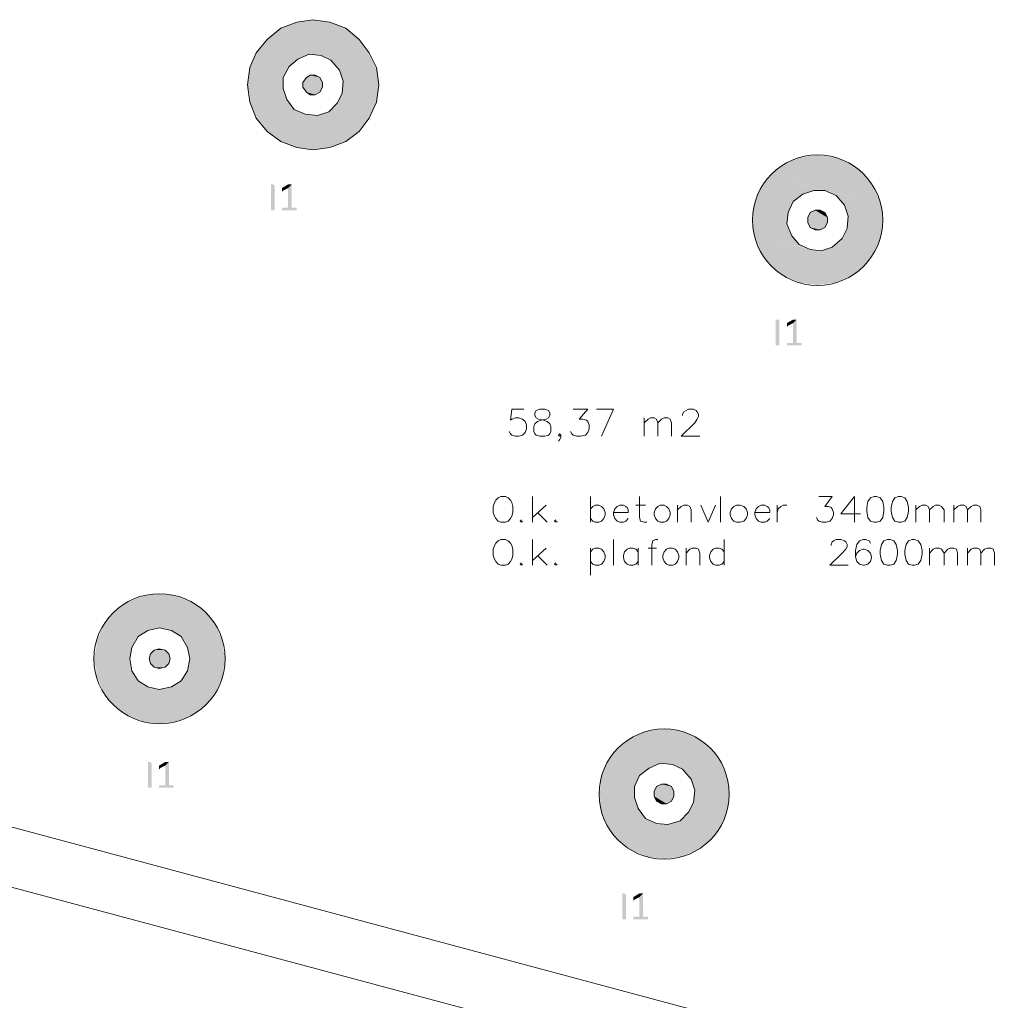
# Model space of a CAD drawing. Header units: millimetres. Extents: x -197899 to 120983, y -4228 to 45370.
# Tile 26 of 200: x -179075 to -175682, y 13287 to 16665. Entities that reach past the tile are written whole.
import ezdxf

# ---------------------------------------------------------------- set-up
doc = ezdxf.new("R2010")
doc.units = ezdxf.units.MM
for name, color, linetype in [('AL63----', 7, 'Continuous'), ('PDF_Geometry', 8, 'Continuous'), ('PDF_Solid Fills', 8, 'Continuous')]:
    doc.layers.add(name, color=color, linetype=linetype)

# ---------------------------------------------------------------- blocks, each defined once
blk = doc.blocks.new('A$C01523A58')
at = {"layer": 'PDF_Solid Fills'}
for color, points in [(1, [(-16001.9, -12517.9), (-16048.3, -12556.1), (-15671.6, -12653.4)]), (1, [(-15946.8, -12496.8), (-16001.9, -12517.9), (-15697.4, -12602.6)]), (1, [(-16001.9, -12517.9), (-15697.4, -12602.6), (-15671.6, -12653.4)]), (1, [(-15891.8, -12488.4), (-15946.8, -12496.8), (-15731.3, -12556.1)]), (1, [(-15946.8, -12496.8), (-15731.3, -12556.1), (-15697.4, -12602.6)]), (1, [(-15832.7, -12496.8), (-15891.8, -12488.4), (-15777.7, -12517.9)]), (1, [(-15891.8, -12488.4), (-15777.7, -12517.9), (-15731.3, -12556.1)]), (1, [(-16074.1, -12585.7), (-16086.7, -12602.6), (-15955.4, -12636.5)]), (1, [(-16061.5, -12568.8), (-16074.1, -12585.7), (-15942.8, -12623.8)]), (1, [(-16074.1, -12585.7), (-15942.8, -12623.8), (-15955.4, -12636.5)]), (1, [(-16052.9, -12560.3), (-16061.5, -12568.8), (-15904.4, -12606.9)]), (1, [(-16061.5, -12568.8), (-15904.4, -12606.9), (-15942.8, -12623.8)]), (1, [(-16048.3, -12556.1), (-16052.9, -12560.3), (-15671.6, -12661.9)]), (1, [(-16052.9, -12560.3), (-15862.5, -12611.1), (-15904.4, -12606.9)]), (1, [(-16048.3, -12556.1), (-15671.6, -12653.4), (-15671.6, -12661.9)]), (1, [(-16090.7, -12615.3), (-16107.9, -12653.4), (-15993.3, -12687.3)]), (1, [(-16086.7, -12602.6), (-16090.7, -12615.3), (-15972.6, -12649.2)]), (1, [(-16090.7, -12615.3), (-15972.6, -12649.2), (-15993.3, -12687.3)]), (1, [(-16086.7, -12602.6), (-15955.4, -12636.5), (-15972.6, -12649.2)]), (1, [(-15862.5, -12611.1), (-15828.7, -12628), (-15671.6, -12670.4)]), (1, [(-15862.5, -12611.1), (-15671.6, -12661.9), (-15671.6, -12670.4)]), (1, [(-16107.9, -12653.4), (-16111.9, -12695.8), (-15993.3, -12725.4)]), (1, [(-16107.9, -12653.4), (-15993.3, -12687.3), (-15993.3, -12725.4)]), (1, [(-15828.7, -12628), (-15798.9, -12661.9), (-15667.6, -12695.8)]), (1, [(-15828.7, -12628), (-15671.6, -12670.4), (-15667.6, -12695.8)]), (51, [(-15913, -12687.3), (-15925.6, -12704.3), (-15858, -12721.2)]), (51, [(-15900.4, -12678.9), (-15913, -12687.3), (-15858, -12704.3)]), (51, [(-15913, -12687.3), (-15858, -12704.3), (-15858, -12721.2)]), (51, [(-15883.2, -12678.9), (-15900.4, -12678.9), (-15866.6, -12687.3)]), (51, [(-15900.4, -12678.9), (-15866.6, -12687.3), (-15858, -12704.3)]), (1, [(-15798.9, -12661.9), (-15794.3, -12678.9), (-15663.6, -12712.7)]), (1, [(-15798.9, -12661.9), (-15667.6, -12695.8), (-15663.6, -12712.7)]), (1, [(-15794.3, -12678.9), (-15786.3, -12700), (-15667.6, -12729.7)]), (1, [(-15794.3, -12678.9), (-15663.6, -12712.7), (-15667.6, -12729.7)]), (1, [(-16111.9, -12695.8), (-16116.5, -12712.7), (-15989.2, -12746.6)]), (1, [(-16116.5, -12712.7), (-16111.9, -12729.7), (-15980.6, -12763.5)]), (1, [(-16116.5, -12712.7), (-15989.2, -12746.6), (-15980.6, -12763.5)]), (1, [(-16111.9, -12695.8), (-15993.3, -12725.4), (-15989.2, -12746.6)]), (51, [(-15925.6, -12704.3), (-15925.6, -12721.2), (-15866.6, -12738.1)]), (51, [(-15925.6, -12704.3), (-15858, -12721.2), (-15866.6, -12738.1)]), (51, [(-15925.6, -12721.2), (-15913, -12738.1), (-15883.2, -12746.6)]), (51, [(-15925.6, -12721.2), (-15866.6, -12738.1), (-15883.2, -12746.6)]), (1, [(-15786.3, -12700), (-15790.3, -12742.3), (-15671.6, -12772)]), (1, [(-15786.3, -12700), (-15667.6, -12729.7), (-15671.6, -12772)]), (1, [(-16111.9, -12729.7), (-16107.9, -12755.1), (-15955.4, -12797.4)]), (1, [(-16111.9, -12729.7), (-15980.6, -12763.5), (-15955.4, -12797.4)]), (1, [(-16107.9, -12755.1), (-16107.9, -12763.5), (-15917.6, -12814.3)]), (1, [(-16107.9, -12755.1), (-15955.4, -12797.4), (-15917.6, -12814.3)]), (51, [(-15913, -12738.1), (-15883.2, -12746.6), (-15900.4, -12746.6)]), (1, [(-15790.3, -12742.3), (-15807.5, -12776.2), (-15688.8, -12810.1)]), (1, [(-15790.3, -12742.3), (-15671.6, -12772), (-15688.8, -12810.1)]), (1, [(-16107.9, -12763.5), (-16107.9, -12772), (-15731.3, -12873.6)]), (1, [(-16107.9, -12763.5), (-15726.7, -12865.1), (-15731.3, -12873.6)]), (1, [(-16107.9, -12772), (-16086.7, -12827), (-15777.7, -12907.4)]), (1, [(-16107.9, -12772), (-15731.3, -12873.6), (-15777.7, -12907.4)]), (1, [(-15807.5, -12776.2), (-15824.1, -12793.1), (-15697.4, -12827)]), (1, [(-15807.5, -12776.2), (-15688.8, -12810.1), (-15697.4, -12827)]), (1, [(-15875.2, -12818.5), (-15917.6, -12814.3), (-15726.7, -12865.1)]), (1, [(-15836.7, -12805.9), (-15875.2, -12818.5), (-15722.7, -12860.9)]), (1, [(-15875.2, -12818.5), (-15722.7, -12860.9), (-15726.7, -12865.1)]), (1, [(-15824.1, -12793.1), (-15836.7, -12805.9), (-15705.5, -12839.7)]), (1, [(-15836.7, -12805.9), (-15705.5, -12839.7), (-15722.7, -12860.9)]), (1, [(-15824.1, -12793.1), (-15697.4, -12827), (-15705.5, -12839.7)]), (1, [(-16086.7, -12827), (-16048.3, -12873.6), (-15832.7, -12928.6)]), (1, [(-16086.7, -12827), (-15777.7, -12907.4), (-15832.7, -12928.6)]), (1, [(-16048.3, -12873.6), (-16001.9, -12907.4), (-15891.8, -12937.1)]), (1, [(-16048.3, -12873.6), (-15832.7, -12928.6), (-15891.8, -12937.1)]), (1, [(-16001.9, -12907.4), (-15891.8, -12937.1), (-15946.8, -12928.6)]), (1, [(-14152, -12954), (-14211.3, -12962.5), (-13991.2, -13021.8)]), (1, [(-14092.8, -12962.5), (-14152, -12954), (-14037.7, -12983.6)]), (1, [(-14152, -12954), (-14037.7, -12983.6), (-13991.2, -13021.8)]), (1, [(-14262.1, -12983.6), (-14312.9, -13021.8), (-13936.1, -13119.1)]), (1, [(-14211.3, -12962.5), (-14262.1, -12983.6), (-13957.3, -13068.3)]), (1, [(-14262.1, -12983.6), (-13957.3, -13068.3), (-13936.1, -13119.1)]), (1, [(-14211.3, -12962.5), (-13991.2, -13021.8), (-13957.3, -13068.3)]), (1, [(-14317.1, -13025.9), (-14321.4, -13034.4), (-14164.7, -13076.8)]), (1, [(-14312.9, -13021.8), (-14317.1, -13025.9), (-13931.9, -13127.6)]), (1, [(-14317.1, -13025.9), (-14126.6, -13076.8), (-14164.7, -13076.8)]), (1, [(-14312.9, -13021.8), (-13936.1, -13119.1), (-13931.9, -13127.6)]), (7, [(-16023.1, -13144.5), (-16035.7, -13144.5), (-16035.7, -13055.6), (-16027.7, -13055.6), (-16023.1, -13059.8)]), (7, [(-15964, -13055.6), (-15976.6, -13068.3), (-15976.6, -13136), (-15997.8, -13136), (-15997.8, -13140.3), (-15997.8, -13144.5), (-15946.8, -13144.5), (-15946.8, -13140.3), (-15946.8, -13136), (-15964, -13136)]), (7, [(-15972.6, -13055.6), (-15976.6, -13055.6), (-15997.8, -13068.3), (-15997.8, -13072.6), (-15997.8, -13076.8), (-15997.8, -13081), (-15993.3, -13076.8), (-15976.6, -13068.3), (-15964, -13055.6), (-15968, -13055.6)]), (1, [(-14334.1, -13051.3), (-14346.7, -13068.3), (-14219.7, -13102.2)]), (1, [(-14321.4, -13034.4), (-14334.1, -13051.3), (-14202.8, -13089.5)]), (1, [(-14334.1, -13051.3), (-14202.8, -13089.5), (-14219.7, -13102.2)]), (1, [(-14321.4, -13034.4), (-14164.7, -13076.8), (-14202.8, -13089.5)]), (1, [(-14355.3, -13085.2), (-14367.9, -13119.1), (-14253.6, -13153)]), (1, [(-14346.7, -13068.3), (-14355.3, -13085.2), (-14236.7, -13114.9)]), (1, [(-14355.3, -13085.2), (-14236.7, -13114.9), (-14253.6, -13153)]), (1, [(-14346.7, -13068.3), (-14219.7, -13102.2), (-14236.7, -13114.9)]), (1, [(-14126.6, -13076.8), (-14088.5, -13093.7), (-13931.9, -13136)]), (1, [(-14126.6, -13076.8), (-13931.9, -13127.6), (-13931.9, -13136)]), (1, [(-14088.5, -13093.7), (-14058.9, -13127.6), (-13927.6, -13161.4)]), (1, [(-14088.5, -13093.7), (-13931.9, -13136), (-13927.6, -13161.4)]), (1, [(-14367.9, -13119.1), (-14376.5, -13161.4), (-14257.9, -13191.1)]), (1, [(-14367.9, -13119.1), (-14253.6, -13153), (-14257.9, -13191.1)]), (1, [(-14058.9, -13127.6), (-14054.7, -13144.5), (-13927.6, -13178.4)]), (1, [(-14058.9, -13127.6), (-13927.6, -13161.4), (-13927.6, -13178.4)]), (1, [(-14376.5, -13161.4), (-14376.5, -13178.4), (-14249.4, -13212.3)]), (1, [(-14376.5, -13161.4), (-14257.9, -13191.1), (-14249.4, -13212.3)]), (51, [(-14177.4, -13153), (-14185.9, -13169.9), (-14118.2, -13186.8)]), (51, [(-14160.5, -13144.5), (-14177.4, -13153), (-14118.2, -13169.9)]), (51, [(-14177.4, -13153), (-14118.2, -13169.9), (-14118.2, -13186.8)]), (51, [(-14143.5, -13144.5), (-14160.5, -13144.5), (-14126.6, -13153)]), (51, [(-14160.5, -13144.5), (-14126.6, -13153), (-14118.2, -13169.9)]), (1, [(-14054.7, -13144.5), (-14046.2, -13165.7), (-13927.6, -13195.3)]), (1, [(-14054.7, -13144.5), (-13927.6, -13178.4), (-13927.6, -13195.3)]), (1, [(-14376.5, -13178.4), (-14376.5, -13195.3), (-14241, -13233.4)]), (1, [(-14376.5, -13178.4), (-14249.4, -13212.3), (-14241, -13233.4)]), (1, [(-14376.5, -13195.3), (-14372, -13220.7), (-14215.5, -13263.1)]), (1, [(-14376.5, -13195.3), (-14241, -13233.4), (-14215.5, -13263.1)]), (51, [(-14185.9, -13169.9), (-14185.9, -13186.8), (-14126.6, -13203.8)]), (51, [(-14185.9, -13169.9), (-14118.2, -13186.8), (-14126.6, -13203.8)]), (51, [(-14185.9, -13186.8), (-14177.4, -13203.8), (-14143.5, -13212.3)]), (51, [(-14185.9, -13186.8), (-14126.6, -13203.8), (-14143.5, -13212.3)]), (1, [(-14046.2, -13165.7), (-14050.4, -13208), (-13936.1, -13237.7)]), (1, [(-14046.2, -13165.7), (-13927.6, -13195.3), (-13936.1, -13237.7)]), (1, [(-14372, -13220.7), (-14372, -13229.2), (-14177.4, -13280)]), (1, [(-14372, -13220.7), (-14215.5, -13263.1), (-14177.4, -13280)]), (1, [(-14372, -13229.2), (-14367.9, -13237.7), (-13991.2, -13339.3)]), (1, [(-14372, -13229.2), (-13986.9, -13330.8), (-13991.2, -13339.3)]), (51, [(-14177.4, -13203.8), (-14143.5, -13212.3), (-14160.5, -13212.3)]), (1, [(-14050.4, -13208), (-14067.4, -13241.9), (-13948.8, -13275.7)]), (1, [(-14050.4, -13208), (-13936.1, -13237.7), (-13948.8, -13275.7)]), (1, [(-14367.9, -13237.7), (-14346.7, -13292.6), (-14037.7, -13373.1)]), (1, [(-14367.9, -13237.7), (-13991.2, -13339.3), (-14037.7, -13373.1)]), (1, [(-14084.3, -13258.8), (-14101.2, -13271.5), (-13965.8, -13305.4)]), (1, [(-14067.4, -13241.9), (-14084.3, -13258.8), (-13957.3, -13292.6)]), (1, [(-14084.3, -13258.8), (-13957.3, -13292.6), (-13965.8, -13305.4)]), (1, [(-14067.4, -13241.9), (-13948.8, -13275.7), (-13957.3, -13292.6)]), (1, [(-14346.7, -13292.6), (-14312.9, -13339.3), (-14092.8, -13394.3)]), (1, [(-14346.7, -13292.6), (-14037.7, -13373.1), (-14092.8, -13394.3)]), (1, [(-14139.4, -13284.2), (-14177.4, -13280), (-13986.9, -13330.8)]), (1, [(-14101.2, -13271.5), (-14139.4, -13284.2), (-13982.7, -13326.5)]), (1, [(-14139.4, -13284.2), (-13982.7, -13326.5), (-13986.9, -13330.8)]), (1, [(-14101.2, -13271.5), (-13965.8, -13305.4), (-13982.7, -13326.5)]), (1, [(-14312.9, -13339.3), (-14262.1, -13373.1), (-14152, -13402.7)]), (1, [(-14312.9, -13339.3), (-14092.8, -13394.3), (-14152, -13402.7)]), (1, [(-14262.1, -13373.1), (-14152, -13402.7), (-14211.3, -13394.3)]), (7, [(-14283.3, -13610.2), (-14296, -13610.2), (-14296, -13521.3), (-14287.5, -13521.3), (-14283.3, -13525.5)]), (7, [(-14224, -13521.3), (-14236.7, -13533.9), (-14236.7, -13601.7), (-14257.9, -13601.7), (-14257.9, -13606), (-14257.9, -13610.2), (-14207.1, -13610.2), (-14207.1, -13606), (-14207.1, -13601.7), (-14224, -13601.7)]), (7, [(-14232.5, -13521.3), (-14236.7, -13521.3), (-14257.9, -13533.9), (-14257.9, -13538.2), (-14257.9, -13542.4), (-14257.9, -13546.7), (-14253.6, -13542.4), (-14236.7, -13533.9), (-14224, -13521.3), (-14228.2, -13521.3)]), (1, [(-16476, -14473.8), (-16531, -14494.9), (-16306.9, -14494.9)]), (1, [(-16420.9, -14465.3), (-16476, -14473.8), (-16361.9, -14473.8)]), (1, [(-16476, -14473.8), (-16361.9, -14473.8), (-16306.9, -14494.9)]), (1, [(-16531, -14494.9), (-16577.5, -14528.8), (-16260.4, -14528.8)]), (1, [(-16531, -14494.9), (-16306.9, -14494.9), (-16260.4, -14528.8)]), (1, [(-16577.5, -14528.8), (-16615.9, -14575.4), (-16226.6, -14575.4)]), (1, [(-16577.5, -14528.8), (-16260.4, -14528.8), (-16226.6, -14575.4)]), (1, [(-16615.9, -14583.8), (-16619.9, -14592.3), (-16459.3, -14592.3)]), (1, [(-16615.9, -14575.4), (-16615.9, -14583.8), (-16222, -14583.8)]), (1, [(-16615.9, -14575.4), (-16226.6, -14575.4), (-16222, -14583.8)]), (1, [(-16615.9, -14583.8), (-16420.9, -14583.8), (-16459.3, -14592.3)]), (1, [(-16420.9, -14583.8), (-16378.5, -14592.3), (-16218, -14592.3)]), (1, [(-16420.9, -14583.8), (-16222, -14583.8), (-16218, -14592.3)]), (1, [(-16628.5, -14613.5), (-16637.1, -14630.4), (-16505.8, -14630.4)]), (1, [(-16619.9, -14592.3), (-16628.5, -14613.5), (-16493.2, -14613.5)]), (1, [(-16628.5, -14613.5), (-16493.2, -14613.5), (-16505.8, -14630.4)]), (1, [(-16619.9, -14592.3), (-16459.3, -14592.3), (-16493.2, -14613.5)]), (1, [(-16378.5, -14592.3), (-16344.7, -14613.5), (-16209.4, -14613.5)]), (1, [(-16378.5, -14592.3), (-16218, -14592.3), (-16209.4, -14613.5)]), (1, [(-16344.7, -14613.5), (-16332.1, -14630.4), (-16200.8, -14630.4)]), (1, [(-16344.7, -14613.5), (-16209.4, -14613.5), (-16200.8, -14630.4)]), (1, [(-16637.1, -14651.6), (-16645.7, -14689.7), (-16522.4, -14689.7)]), (1, [(-16637.1, -14630.4), (-16637.1, -14651.6), (-16514.4, -14651.6)]), (1, [(-16637.1, -14630.4), (-16505.8, -14630.4), (-16514.4, -14651.6)]), (1, [(-16637.1, -14651.6), (-16514.4, -14651.6), (-16522.4, -14689.7)]), (51, [(-16420.9, -14655.8), (-16438.1, -14660), (-16399.7, -14660)]), (1, [(-16332.1, -14630.4), (-16323.5, -14651.6), (-16200.8, -14651.6)]), (1, [(-16332.1, -14630.4), (-16200.8, -14630.4), (-16200.8, -14651.6)]), (1, [(-16323.5, -14651.6), (-16315.5, -14689.7), (-16192.8, -14689.7)]), (1, [(-16323.5, -14651.6), (-16200.8, -14651.6), (-16192.8, -14689.7)]), (1, [(-16645.7, -14689.7), (-16637.1, -14732), (-16514.4, -14732)]), (1, [(-16645.7, -14689.7), (-16522.4, -14689.7), (-16514.4, -14732)]), (51, [(-16450.7, -14672.8), (-16454.8, -14689.7), (-16383.1, -14689.7)]), (51, [(-16454.8, -14689.7), (-16450.7, -14706.6), (-16387.1, -14706.6)]), (51, [(-16454.8, -14689.7), (-16383.1, -14689.7), (-16387.1, -14706.6)]), (51, [(-16438.1, -14660), (-16450.7, -14672.8), (-16387.1, -14672.8)]), (51, [(-16450.7, -14672.8), (-16387.1, -14672.8), (-16383.1, -14689.7)]), (51, [(-16438.1, -14660), (-16399.7, -14660), (-16387.1, -14672.8)]), (1, [(-16315.5, -14689.7), (-16323.5, -14732), (-16200.8, -14732)]), (1, [(-16315.5, -14689.7), (-16192.8, -14689.7), (-16200.8, -14732)]), (51, [(-16450.7, -14706.6), (-16438.1, -14719.3), (-16399.7, -14719.3)]), (51, [(-16450.7, -14706.6), (-16387.1, -14706.6), (-16399.7, -14719.3)]), (51, [(-16438.1, -14719.3), (-16399.7, -14719.3), (-16420.9, -14723.6)]), (1, [(-16637.1, -14732), (-16637.1, -14749), (-16505.8, -14749)]), (1, [(-16637.1, -14732), (-16514.4, -14732), (-16505.8, -14749)]), (1, [(-16637.1, -14749), (-16628.5, -14765.9), (-16493.2, -14765.9)]), (1, [(-16637.1, -14749), (-16505.8, -14749), (-16493.2, -14765.9)]), (1, [(-16332.1, -14749), (-16344.7, -14765.9), (-16209.4, -14765.9)]), (1, [(-16323.5, -14732), (-16332.1, -14749), (-16200.8, -14749)]), (1, [(-16332.1, -14749), (-16200.8, -14749), (-16209.4, -14765.9)]), (1, [(-16323.5, -14732), (-16200.8, -14732), (-16200.8, -14749)]), (1, [(-16628.5, -14765.9), (-16619.9, -14787), (-16459.3, -14787)]), (1, [(-16628.5, -14765.9), (-16493.2, -14765.9), (-16459.3, -14787)]), (1, [(-16619.9, -14787), (-16615.9, -14795.5), (-16420.9, -14795.5)]), (1, [(-16619.9, -14787), (-16459.3, -14787), (-16420.9, -14795.5)]), (1, [(-16378.5, -14787), (-16420.9, -14795.5), (-16222, -14795.5)]), (1, [(-16344.7, -14765.9), (-16378.5, -14787), (-16218, -14787)]), (1, [(-16378.5, -14787), (-16218, -14787), (-16222, -14795.5)]), (1, [(-16344.7, -14765.9), (-16209.4, -14765.9), (-16218, -14787)]), (1, [(-16615.9, -14795.5), (-16615.9, -14804), (-16226.6, -14804)]), (1, [(-16615.9, -14795.5), (-16222, -14795.5), (-16226.6, -14804)]), (1, [(-16615.9, -14804), (-16577.5, -14850.5), (-16260.4, -14850.5)]), (1, [(-16615.9, -14804), (-16226.6, -14804), (-16260.4, -14850.5)]), (1, [(-16577.5, -14850.5), (-16531, -14884.4), (-16306.9, -14884.4)]), (1, [(-16577.5, -14850.5), (-16260.4, -14850.5), (-16306.9, -14884.4)]), (1, [(-16531, -14884.4), (-16476, -14905.6), (-16361.9, -14905.6)]), (1, [(-16531, -14884.4), (-16306.9, -14884.4), (-16361.9, -14905.6)]), (1, [(-16476, -14905.6), (-16361.9, -14905.6), (-16420.9, -14914.1)]), (1, [(-14791, -14960.6), (-14838, -14998.7), (-14465.4, -15096.1)]), (1, [(-14740.6, -14939.5), (-14791, -14960.6), (-14486.6, -15045.3)]), (1, [(-14791, -14960.6), (-14486.6, -15045.3), (-14465.4, -15096.1)]), (1, [(-14681, -14931), (-14740.6, -14939.5), (-14520.4, -14998.7)]), (1, [(-14740.6, -14939.5), (-14520.4, -14998.7), (-14486.6, -15045.3)]), (1, [(-14621.9, -14939.5), (-14681, -14931), (-14566.9, -14960.6)]), (1, [(-14681, -14931), (-14566.9, -14960.6), (-14520.4, -14998.7)]), (1, [(-14863.3, -15028.3), (-14875.9, -15045.3), (-14749.2, -15079.1)]), (1, [(-14850.7, -15011.4), (-14863.3, -15028.3), (-14732, -15066.4)]), (1, [(-14863.3, -15028.3), (-14732, -15066.4), (-14749.2, -15079.1)]), (1, [(-14846.1, -15002.9), (-14850.7, -15011.4), (-14694.2, -15049.5)]), (1, [(-14850.7, -15011.4), (-14694.2, -15049.5), (-14732, -15066.4)]), (1, [(-14838, -14998.7), (-14846.1, -15002.9), (-14460.8, -15104.5)]), (1, [(-14846.1, -15002.9), (-14651.7, -15053.7), (-14694.2, -15049.5)]), (1, [(-14838, -14998.7), (-14465.4, -15096.1), (-14460.8, -15104.5)]), (7, [(-16446.7, -15134.2), (-16459.3, -15134.2), (-16459.3, -15045.3), (-16450.7, -15045.3), (-16446.7, -15049.5)]), (7, [(-16387.1, -15045.3), (-16399.7, -15058), (-16399.7, -15125.7), (-16420.9, -15125.7), (-16420.9, -15130), (-16420.9, -15134.2), (-16370.5, -15134.2), (-16370.5, -15130), (-16370.5, -15125.7), (-16387.1, -15125.7)]), (7, [(-16395.7, -15045.3), (-16399.7, -15045.3), (-16420.9, -15058), (-16420.9, -15062.2), (-16420.9, -15066.4), (-16420.9, -15070.7), (-16416.9, -15066.4), (-16399.7, -15058), (-16387.1, -15045.3), (-16391.7, -15045.3)]), (1, [(-14884.5, -15058), (-14897.1, -15096.1), (-14783, -15130)]), (1, [(-14875.9, -15045.3), (-14884.5, -15058), (-14765.8, -15091.8)]), (1, [(-14884.5, -15058), (-14765.8, -15091.8), (-14783, -15130)]), (1, [(-14875.9, -15045.3), (-14749.2, -15079.1), (-14765.8, -15091.8)]), (1, [(-14651.7, -15053.7), (-14617.9, -15070.7), (-14460.8, -15113)]), (1, [(-14651.7, -15053.7), (-14460.8, -15104.5), (-14460.8, -15113)]), (1, [(-14897.1, -15096.1), (-14901.1, -15138.4), (-14783, -15168)]), (1, [(-14897.1, -15096.1), (-14783, -15130), (-14783, -15168)]), (1, [(-14617.9, -15070.7), (-14588.1, -15104.5), (-14456.8, -15138.4)]), (1, [(-14617.9, -15070.7), (-14460.8, -15113), (-14456.8, -15138.4)]), (51, [(-14706.8, -15130), (-14714.8, -15146.9), (-14647.1, -15163.8)]), (51, [(-14689.6, -15121.5), (-14706.8, -15130), (-14647.1, -15146.9)]), (51, [(-14706.8, -15130), (-14647.1, -15146.9), (-14647.1, -15163.8)]), (51, [(-14672.9, -15121.5), (-14689.6, -15121.5), (-14655.7, -15130)]), (51, [(-14689.6, -15121.5), (-14655.7, -15130), (-14647.1, -15146.9)]), (1, [(-14588.1, -15104.5), (-14584.1, -15121.5), (-14456.8, -15155.4)]), (1, [(-14588.1, -15104.5), (-14456.8, -15138.4), (-14456.8, -15155.4)]), (1, [(-14584.1, -15121.5), (-14575.5, -15142.6), (-14456.8, -15172.3)]), (1, [(-14584.1, -15121.5), (-14456.8, -15155.4), (-14456.8, -15172.3)]), (1, [(-14901.1, -15138.4), (-14905.7, -15155.4), (-14778.4, -15189.2)]), (1, [(-14905.7, -15155.4), (-14901.1, -15172.3), (-14769.8, -15206.2)]), (1, [(-14905.7, -15155.4), (-14778.4, -15189.2), (-14769.8, -15206.2)]), (1, [(-14901.1, -15138.4), (-14783, -15168), (-14778.4, -15189.2)]), (51, [(-14714.8, -15146.9), (-14714.8, -15163.8), (-14655.7, -15180.8)]), (51, [(-14714.8, -15146.9), (-14647.1, -15163.8), (-14655.7, -15180.8)]), (51, [(-14714.8, -15163.8), (-14706.8, -15180.8), (-14672.9, -15189.2)]), (51, [(-14714.8, -15163.8), (-14655.7, -15180.8), (-14672.9, -15189.2)]), (1, [(-14575.5, -15142.6), (-14579.5, -15184.9), (-14465.4, -15214.6)]), (1, [(-14575.5, -15142.6), (-14456.8, -15172.3), (-14465.4, -15214.6)]), (1, [(-14901.1, -15172.3), (-14901.1, -15197.7), (-14744.6, -15240)]), (1, [(-14901.1, -15172.3), (-14769.8, -15206.2), (-14744.6, -15240)]), (1, [(-14901.1, -15197.7), (-14897.1, -15206.2), (-14706.8, -15257)]), (1, [(-14901.1, -15197.7), (-14744.6, -15240), (-14706.8, -15257)]), (51, [(-14706.8, -15180.8), (-14672.9, -15189.2), (-14689.6, -15189.2)]), (1, [(-14579.5, -15184.9), (-14596.7, -15218.8), (-14478, -15252.7)]), (1, [(-14579.5, -15184.9), (-14465.4, -15214.6), (-14478, -15252.7)]), (1, [(-14897.1, -15206.2), (-14897.1, -15214.6), (-14520.4, -15316.2)]), (1, [(-14897.1, -15206.2), (-14515.8, -15307.7), (-14520.4, -15316.2)]), (1, [(-14897.1, -15214.6), (-14875.9, -15269.6), (-14566.9, -15350.1)]), (1, [(-14897.1, -15214.6), (-14520.4, -15316.2), (-14566.9, -15350.1)]), (1, [(-14596.7, -15218.8), (-14613.3, -15235.7), (-14486.6, -15269.6)]), (1, [(-14596.7, -15218.8), (-14478, -15252.7), (-14486.6, -15269.6)]), (1, [(-14668.4, -15261.2), (-14706.8, -15257), (-14515.8, -15307.7)]), (1, [(-14625.9, -15248.5), (-14668.4, -15261.2), (-14511.8, -15303.5)]), (1, [(-14668.4, -15261.2), (-14511.8, -15303.5), (-14515.8, -15307.7)]), (1, [(-14613.3, -15235.7), (-14625.9, -15248.5), (-14495.2, -15282.4)]), (1, [(-14625.9, -15248.5), (-14495.2, -15282.4), (-14511.8, -15303.5)]), (1, [(-14613.3, -15235.7), (-14486.6, -15269.6), (-14495.2, -15282.4)]), (1, [(-14875.9, -15269.6), (-14838, -15316.2), (-14621.9, -15371.3)]), (1, [(-14875.9, -15269.6), (-14566.9, -15350.1), (-14621.9, -15371.3)]), (1, [(-14838, -15316.2), (-14791, -15350.1), (-14681, -15379.7)]), (1, [(-14838, -15316.2), (-14621.9, -15371.3), (-14681, -15379.7)]), (1, [(-14791, -15350.1), (-14681, -15379.7), (-14740.6, -15371.3)]), (7, [(-14812.2, -15587.1), (-14824.9, -15587.1), (-14824.9, -15498.3), (-14816.8, -15498.3), (-14812.2, -15502.5)]), (7, [(-14753.2, -15498.3), (-14765.8, -15510.9), (-14765.8, -15578.7), (-14787, -15578.7), (-14787, -15582.9), (-14787, -15587.1), (-14736, -15587.1), (-14736, -15582.9), (-14736, -15578.7), (-14753.2, -15578.7)]), (7, [(-14761.8, -15498.3), (-14765.8, -15498.3), (-14787, -15510.9), (-14787, -15515.2), (-14787, -15519.4), (-14787, -15523.7), (-14783, -15519.4), (-14765.8, -15510.9), (-14753.2, -15498.3), (-14757.2, -15498.3)])]:
    blk.add_hatch(color=color, dxfattribs=at).paths.add_polyline_path(points)
at = {"layer": 'PDF_Geometry', "color": 1, "lineweight": 18}
for points in [[(-15671.6, -12772), (-15663.6, -12712.7), (-15671.6, -12653.4), (-15697.4, -12602.6), (-15731.3, -12556.1), (-15777.7, -12517.9), (-15832.7, -12496.8), (-15891.8, -12488.4), (-15946.8, -12496.8), (-16001.9, -12517.9), (-16048.3, -12556.1), (-16086.7, -12602.6), (-16107.9, -12653.4), (-16116.5, -12712.7), (-16107.9, -12772), (-16086.7, -12827), (-16048.3, -12873.6), (-16001.9, -12907.4), (-15946.8, -12928.6), (-15891.8, -12937.1), (-15832.7, -12928.6), (-15777.7, -12907.4), (-15731.3, -12873.6), (-15697.4, -12827), (-15671.6, -12772)], [(-15790.3, -12742.3), (-15786.3, -12700), (-15798.9, -12661.9), (-15828.7, -12628), (-15862.5, -12611.1), (-15904.4, -12606.9), (-15942.8, -12623.8), (-15972.6, -12649.2), (-15993.3, -12687.3), (-15993.3, -12725.4), (-15980.6, -12763.5), (-15955.4, -12797.4), (-15917.6, -12814.3), (-15875.2, -12818.5), (-15836.7, -12805.9), (-15807.5, -12776.2), (-15790.3, -12742.3)], [(-14050.4, -13208), (-14046.2, -13165.7), (-14058.9, -13127.6), (-14088.5, -13093.7), (-14126.6, -13076.8), (-14164.7, -13076.8), (-14202.8, -13089.5), (-14236.7, -13114.9), (-14253.6, -13153), (-14257.9, -13191.1), (-14241, -13233.4), (-14215.5, -13263.1), (-14177.4, -13280), (-14139.4, -13284.2), (-14101.2, -13271.5), (-14067.4, -13241.9), (-14050.4, -13208)], [(-16315.5, -14689.7), (-16323.5, -14651.6), (-16344.7, -14613.5), (-16378.5, -14592.3), (-16420.9, -14583.8), (-16459.3, -14592.3), (-16493.2, -14613.5), (-16514.4, -14651.6), (-16522.4, -14689.7), (-16514.4, -14732), (-16493.2, -14765.9), (-16459.3, -14787), (-16420.9, -14795.5), (-16378.5, -14787), (-16344.7, -14765.9), (-16323.5, -14732), (-16315.5, -14689.7)], [(-14579.5, -15184.9), (-14575.5, -15142.6), (-14588.1, -15104.5), (-14617.9, -15070.7), (-14651.7, -15053.7), (-14694.2, -15049.5), (-14732, -15066.4), (-14765.8, -15091.8), (-14783, -15130), (-14783, -15168), (-14769.8, -15206.2), (-14744.6, -15240), (-14706.8, -15257), (-14668.4, -15261.2), (-14625.9, -15248.5), (-14596.7, -15218.8), (-14579.5, -15184.9)]]:
    blk.add_lwpolyline(points, dxfattribs=at)
at = {"layer": 'PDF_Geometry', "color": 51, "lineweight": 18}
for points in [[(-15858, -12721.2), (-15858, -12704.3), (-15866.6, -12687.3), (-15883.2, -12678.9), (-15900.4, -12678.9), (-15913, -12687.3), (-15925.6, -12704.3), (-15925.6, -12721.2), (-15913, -12738.1), (-15900.4, -12746.6), (-15883.2, -12746.6), (-15866.6, -12738.1), (-15858, -12721.2)], [(-14118.2, -13186.8), (-14118.2, -13169.9), (-14126.6, -13153), (-14143.5, -13144.5), (-14160.5, -13144.5), (-14177.4, -13153), (-14185.9, -13169.9), (-14185.9, -13186.8), (-14177.4, -13203.8), (-14160.5, -13212.3), (-14143.5, -13212.3), (-14126.6, -13203.8), (-14118.2, -13186.8)], [(-16383.1, -14689.7), (-16387.1, -14672.8), (-16399.7, -14660), (-16420.9, -14655.8), (-16438.1, -14660), (-16450.7, -14672.8), (-16454.8, -14689.7), (-16450.7, -14706.6), (-16438.1, -14719.3), (-16420.9, -14723.6), (-16399.7, -14719.3), (-16387.1, -14706.6), (-16383.1, -14689.7)], [(-14647.1, -15163.8), (-14647.1, -15146.9), (-14655.7, -15130), (-14672.9, -15121.5), (-14689.6, -15121.5), (-14706.8, -15130), (-14714.8, -15146.9), (-14714.8, -15163.8), (-14706.8, -15180.8), (-14689.6, -15189.2), (-14672.9, -15189.2), (-14655.7, -15180.8), (-14647.1, -15163.8)]]:
    blk.add_lwpolyline(points, dxfattribs=at)
at = {"layer": 'PDF_Geometry', "color": 200, "lineweight": 18}
for points in [[(-7505.7, -18000.2), (-22652.7, -13944.6), (-22597.7, -13749.9)], [(-22597.7, -13749.9), (-7454.9, -17809.6)]]:
    blk.add_lwpolyline(points, dxfattribs=at)
at = {"layer": 'PDF_Geometry', "color": 7, "lineweight": 18, "true_color": 0xeeeeee}
for points in [[(-15163.7, -13830.3), (-15206.1, -13830.3), (-15210.1, -13868.4), (-15206.1, -13864.2), (-15193.5, -13859.9), (-15180.9, -13859.9), (-15168.3, -13864.2), (-15159.7, -13872.7), (-15155.1, -13885.3), (-15155.1, -13898.1), (-15159.7, -13910.7), (-15168.3, -13919.2), (-15180.9, -13923.5), (-15193.5, -13923.5), (-15206.1, -13919.2), (-15210.1, -13915), (-15214.7, -13906.5)], [(-15108.6, -13830.3), (-15121.3, -13834.5), (-15125.8, -13843), (-15125.8, -13851.5), (-15121.3, -13859.9), (-15113.2, -13864.2), (-15096, -13868.4), (-15083.4, -13872.7), (-15074.8, -13881.1), (-15070.8, -13889.6), (-15070.8, -13906.5), (-15074.8, -13915), (-15079.4, -13919.2), (-15092, -13923.5), (-15108.6, -13923.5), (-15121.3, -13919.2), (-15125.8, -13915), (-15129.9, -13906.5), (-15129.9, -13889.6), (-15125.8, -13881.1), (-15117.2, -13872.7), (-15104.6, -13868.4), (-15087.4, -13864.2), (-15079.4, -13859.9), (-15074.8, -13851.5), (-15074.8, -13843), (-15079.4, -13834.5), (-15092, -13830.3), (-15108.6, -13830.3)], [(-14994.6, -13830.3), (-14943.5, -13830.3), (-14973.3, -13864.2), (-14960.7, -13864.2), (-14948.1, -13868.4), (-14943.5, -13872.7), (-14939.5, -13885.3), (-14939.5, -13898.1), (-14943.5, -13910.7), (-14952.1, -13919.2), (-14969.3, -13923.5), (-14981.9, -13923.5), (-14994.6, -13919.2), (-14998.6, -13915), (-15003.2, -13906.5)], [(-14914.3, -13830.3), (-14854.7, -13830.3), (-14897.1, -13923.5)], [(-14617.9, -13851.5), (-14617.9, -13847.3), (-14613.3, -13838.8), (-14604.7, -13834.5), (-14596.7, -13830.3), (-14579.5, -13830.3), (-14570.9, -13834.5), (-14566.9, -13838.8), (-14562.9, -13847.3), (-14562.9, -13855.7), (-14566.9, -13864.2), (-14575.5, -13876.9), (-14621.9, -13923.5), (-14558.3, -13923.5)], [(-14749.2, -13923.5), (-14749.2, -13859.9)], [(-14749.2, -13876.9), (-14736, -13864.2), (-14728, -13859.9), (-14714.8, -13859.9), (-14706.8, -13864.2), (-14702.2, -13876.9), (-14702.2, -13923.5)], [(-14702.2, -13876.9), (-14689.6, -13864.2), (-14681, -13859.9), (-14668.4, -13859.9), (-14659.8, -13864.2), (-14655.7, -13876.9), (-14655.7, -13923.5)], [(-15037, -13919.2), (-15041, -13923.5), (-15045, -13919.2), (-15041, -13915), (-15037, -13919.2), (-15037, -13927.7), (-15041, -13936.1), (-15045, -13940.4)], [(-15243.9, -14130.9), (-15252.5, -14135.1), (-15261.1, -14143.6), (-15265.2, -14152), (-15269.7, -14164.8), (-15269.7, -14185.9), (-15265.2, -14198.6), (-15261.1, -14207.1), (-15252.5, -14215.6), (-15243.9, -14219.8), (-15227.3, -14219.8), (-15218.7, -14215.6), (-15210.1, -14207.1), (-15206.1, -14198.6), (-15202.1, -14185.9), (-15202.1, -14164.8), (-15206.1, -14152), (-15210.1, -14143.6), (-15218.7, -14135.1), (-15227.3, -14130.9), (-15243.9, -14130.9)], [(-15134.4, -14219.8), (-15134.4, -14130.9)], [(-14934.9, -14219.8), (-14934.9, -14130.9)], [(-14765.8, -14130.9), (-14765.8, -14202.8), (-14761.8, -14215.6), (-14749.2, -14219.8), (-14740.6, -14219.8)], [(-14486.6, -14219.8), (-14486.6, -14130.9)], [(-14147.8, -14130.9), (-14101.2, -14130.9), (-14126.6, -14164.8), (-14114, -14164.8), (-14105.4, -14169), (-14101.2, -14173.2), (-14097, -14185.9), (-14097, -14194.4), (-14101.2, -14207.1), (-14109.7, -14215.6), (-14122.4, -14219.8), (-14135.1, -14219.8), (-14147.8, -14215.6), (-14152, -14211.3), (-14156.3, -14202.8)], [(-14025, -14130.9), (-14071.6, -14190.2), (-14003.9, -14190.2)], [(-14025, -14130.9), (-14025, -14219.8)], [(-13957.3, -14130.9), (-13970, -14135.1), (-13978.4, -14147.8), (-13982.7, -14169), (-13982.7, -14181.7), (-13978.4, -14202.8), (-13970, -14215.6), (-13957.3, -14219.8), (-13948.8, -14219.8), (-13936.1, -14215.6), (-13927.6, -14202.8), (-13923.4, -14181.7), (-13923.4, -14169), (-13927.6, -14147.8), (-13936.1, -14135.1), (-13948.8, -14130.9), (-13957.3, -14130.9)], [(-13872.7, -14130.9), (-13885.3, -14135.1), (-13893.8, -14147.8), (-13898.1, -14169), (-13898.1, -14181.7), (-13893.8, -14202.8), (-13885.3, -14215.6), (-13872.7, -14219.8), (-13864.2, -14219.8), (-13851.5, -14215.6), (-13843, -14202.8), (-13838.8, -14181.7), (-13838.8, -14169), (-13843, -14147.8), (-13851.5, -14135.1), (-13864.2, -14130.9), (-13872.7, -14130.9)], [(-15087.4, -14160.5), (-15134.4, -14202.8)], [(-14934.9, -14173.2), (-14926.9, -14164.8), (-14918.3, -14160.5), (-14905.7, -14160.5), (-14897.1, -14164.8), (-14888.5, -14173.2), (-14884.5, -14185.9), (-14884.5, -14194.4), (-14888.5, -14207.1), (-14897.1, -14215.6), (-14905.7, -14219.8), (-14918.3, -14219.8), (-14926.9, -14215.6), (-14934.9, -14207.1)], [(-14854.7, -14185.9), (-14804.2, -14185.9), (-14804.2, -14177.4), (-14808.2, -14169), (-14812.2, -14164.8), (-14820.8, -14160.5), (-14833.5, -14160.5), (-14842.1, -14164.8), (-14850.7, -14173.2), (-14854.7, -14185.9), (-14854.7, -14194.4), (-14850.7, -14207.1), (-14842.1, -14215.6), (-14833.5, -14219.8), (-14820.8, -14219.8), (-14812.2, -14215.6), (-14804.2, -14207.1)], [(-14778.4, -14160.5), (-14744.6, -14160.5)], [(-14694.2, -14160.5), (-14702.2, -14164.8), (-14710.8, -14173.2), (-14714.8, -14185.9), (-14714.8, -14194.4), (-14710.8, -14207.1), (-14702.2, -14215.6), (-14694.2, -14219.8), (-14681, -14219.8), (-14672.9, -14215.6), (-14664.3, -14207.1), (-14659.8, -14194.4), (-14659.8, -14185.9), (-14664.3, -14173.2), (-14672.9, -14164.8), (-14681, -14160.5), (-14694.2, -14160.5)], [(-14634.5, -14219.8), (-14634.5, -14160.5)], [(-14634.5, -14177.4), (-14621.9, -14164.8), (-14613.3, -14160.5), (-14600.7, -14160.5), (-14592.1, -14164.8), (-14588.1, -14177.4), (-14588.1, -14219.8)], [(-14554.3, -14160.5), (-14529, -14219.8), (-14503.2, -14160.5)], [(-14431.6, -14160.5), (-14440.2, -14164.8), (-14448.2, -14173.2), (-14452.8, -14185.9), (-14452.8, -14194.4), (-14448.2, -14207.1), (-14440.2, -14215.6), (-14431.6, -14219.8), (-14419, -14219.8), (-14405.8, -14215.6), (-14397.8, -14207.1), (-14393.2, -14194.4), (-14393.2, -14185.9), (-14397.8, -14173.2), (-14405.8, -14164.8), (-14419, -14160.5), (-14431.6, -14160.5)], [(-14367.9, -14185.9), (-14317.1, -14185.9), (-14317.1, -14177.4), (-14321.4, -14169), (-14325.6, -14164.8), (-14334.1, -14160.5), (-14346.7, -14160.5), (-14355.3, -14164.8), (-14363.9, -14173.2), (-14367.9, -14185.9), (-14367.9, -14194.4), (-14363.9, -14207.1), (-14355.3, -14215.6), (-14346.7, -14219.8), (-14334.1, -14219.8), (-14325.6, -14215.6), (-14317.1, -14207.1)], [(-14291.7, -14219.8), (-14291.7, -14160.5)], [(-14291.7, -14185.9), (-14287.5, -14173.2), (-14279, -14164.8), (-14270.6, -14160.5), (-14257.9, -14160.5)], [(-13813.4, -14219.8), (-13813.4, -14160.5)], [(-13813.4, -14177.4), (-13800.7, -14164.8), (-13792.2, -14160.5), (-13779.5, -14160.5), (-13771, -14164.8), (-13766.8, -14177.4), (-13766.8, -14219.8)], [(-13766.8, -14177.4), (-13754.1, -14164.8), (-13745.6, -14160.5), (-13733, -14160.5), (-13724.5, -14164.8), (-13716, -14177.4), (-13716, -14219.8)], [(-13682.2, -14219.8), (-13682.2, -14160.5)], [(-13682.2, -14177.4), (-13669.4, -14164.8), (-13660.9, -14160.5), (-13648.3, -14160.5), (-13639.8, -14164.8), (-13635.5, -14177.4), (-13635.5, -14219.8)], [(-13635.5, -14177.4), (-13622.9, -14164.8), (-13614.4, -14160.5), (-13601.7, -14160.5), (-13593.2, -14164.8), (-13589, -14177.4), (-13589, -14219.8)], [(-15172.3, -14211.3), (-15176.3, -14215.6), (-15172.3, -14219.8), (-15168.3, -14215.6)], [(-15117.2, -14185.9), (-15083.4, -14219.8)], [(-15053.6, -14211.3), (-15058.2, -14215.6), (-15053.6, -14219.8), (-15049.6, -14215.6)], [(-15243.9, -14279), (-15252.5, -14283.3), (-15261.1, -14291.7), (-15265.2, -14300.2), (-15269.7, -14312.9), (-15269.7, -14334.1), (-15265.2, -14346.8), (-15261.1, -14355.3), (-15252.5, -14363.7), (-15243.9, -14367.9), (-15227.3, -14367.9), (-15218.7, -14363.7), (-15210.1, -14355.3), (-15206.1, -14346.8), (-15202.1, -14334.1), (-15202.1, -14312.9), (-15206.1, -14300.2), (-15210.1, -14291.7), (-15218.7, -14283.3), (-15227.3, -14279), (-15243.9, -14279)], [(-15134.4, -14367.9), (-15134.4, -14279)], [(-14854.7, -14367.9), (-14854.7, -14279)], [(-14702.2, -14279), (-14710.8, -14279), (-14719.4, -14283.3), (-14723.4, -14296), (-14723.4, -14367.9)], [(-14474, -14279), (-14474, -14367.9)], [(-14105.4, -14300.2), (-14105.4, -14296), (-14101.2, -14287.5), (-14097, -14283.3), (-14088.5, -14279), (-14071.6, -14279), (-14058.9, -14283.3), (-14054.7, -14287.5), (-14050.4, -14296), (-14050.4, -14304.4), (-14054.7, -14312.9), (-14067.4, -14325.6), (-14109.7, -14367.9), (-14046.2, -14367.9)], [(-13970, -14291.7), (-13974.2, -14283.3), (-13986.9, -14279), (-13995.4, -14279), (-14008.1, -14283.3), (-14016.6, -14296), (-14020.8, -14317.1), (-14020.8, -14338.3), (-14016.6, -14355.3), (-14008.1, -14363.7), (-13995.4, -14367.9), (-13991.2, -14367.9), (-13978.4, -14363.7), (-13970, -14355.3), (-13965.8, -14342.5), (-13965.8, -14338.3), (-13970, -14325.6), (-13978.4, -14317.1), (-13991.2, -14312.9), (-13995.4, -14312.9), (-14008.1, -14317.1), (-14016.6, -14325.6), (-14020.8, -14338.3)], [(-13910.7, -14279), (-13923.4, -14283.3), (-13931.9, -14296), (-13936.1, -14317.1), (-13936.1, -14329.8), (-13931.9, -14351), (-13923.4, -14363.7), (-13910.7, -14367.9), (-13902.2, -14367.9), (-13889.6, -14363.7), (-13881.1, -14351), (-13876.8, -14329.8), (-13876.8, -14317.1), (-13881.1, -14296), (-13889.6, -14283.3), (-13902.2, -14279), (-13910.7, -14279)], [(-13826.1, -14279), (-13838.8, -14283.3), (-13847.2, -14296), (-13851.5, -14317.1), (-13851.5, -14329.8), (-13847.2, -14351), (-13838.8, -14363.7), (-13826.1, -14367.9), (-13817.6, -14367.9), (-13804.9, -14363.7), (-13796.4, -14351), (-13792.2, -14329.8), (-13792.2, -14317.1), (-13796.4, -14296), (-13804.9, -14283.3), (-13817.6, -14279), (-13826.1, -14279)], [(-15087.4, -14308.7), (-15134.4, -14351)], [(-14934.9, -14308.7), (-14934.9, -14401.8)], [(-14934.9, -14321.4), (-14926.9, -14312.9), (-14918.3, -14308.7), (-14905.7, -14308.7), (-14897.1, -14312.9), (-14888.5, -14321.4), (-14884.5, -14334.1), (-14884.5, -14342.5), (-14888.5, -14355.3), (-14897.1, -14363.7), (-14905.7, -14367.9), (-14918.3, -14367.9), (-14926.9, -14363.7), (-14934.9, -14355.3)], [(-14769.8, -14321.4), (-14778.4, -14312.9), (-14787, -14308.7), (-14799.6, -14308.7), (-14808.2, -14312.9), (-14816.8, -14321.4), (-14820.8, -14334.1), (-14820.8, -14342.5), (-14816.8, -14355.3), (-14808.2, -14363.7), (-14799.6, -14367.9), (-14787, -14367.9), (-14778.4, -14363.7), (-14769.8, -14355.3)], [(-14769.8, -14308.7), (-14769.8, -14367.9)], [(-14736, -14308.7), (-14706.8, -14308.7)], [(-14664.3, -14308.7), (-14672.9, -14312.9), (-14681, -14321.4), (-14685.6, -14334.1), (-14685.6, -14342.5), (-14681, -14355.3), (-14672.9, -14363.7), (-14664.3, -14367.9), (-14651.7, -14367.9), (-14643.1, -14363.7), (-14634.5, -14355.3), (-14630.5, -14342.5), (-14630.5, -14334.1), (-14634.5, -14321.4), (-14643.1, -14312.9), (-14651.7, -14308.7), (-14664.3, -14308.7)], [(-14604.7, -14367.9), (-14604.7, -14308.7)], [(-14604.7, -14325.6), (-14592.1, -14312.9), (-14584.1, -14308.7), (-14570.9, -14308.7), (-14562.9, -14312.9), (-14558.3, -14325.6), (-14558.3, -14367.9)], [(-14474, -14321.4), (-14482, -14312.9), (-14490.6, -14308.7), (-14503.2, -14308.7), (-14511.8, -14312.9), (-14520.4, -14321.4), (-14524.4, -14334.1), (-14524.4, -14342.5), (-14520.4, -14355.3), (-14511.8, -14363.7), (-14503.2, -14367.9), (-14490.6, -14367.9), (-14482, -14363.7), (-14474, -14355.3)], [(-13766.8, -14367.9), (-13766.8, -14308.7)], [(-13766.8, -14325.6), (-13754.1, -14312.9), (-13745.6, -14308.7), (-13733, -14308.7), (-13724.5, -14312.9), (-13716, -14325.6), (-13716, -14367.9)], [(-13716, -14325.6), (-13703.3, -14312.9), (-13694.8, -14308.7), (-13682.2, -14308.7), (-13673.7, -14312.9), (-13669.4, -14325.6), (-13669.4, -14367.9)], [(-13635.5, -14367.9), (-13635.5, -14308.7)], [(-13635.5, -14325.6), (-13622.9, -14312.9), (-13614.4, -14308.7), (-13601.7, -14308.7), (-13593.2, -14312.9), (-13589, -14325.6), (-13589, -14367.9)], [(-13589, -14325.6), (-13576.3, -14312.9), (-13567.8, -14308.7), (-13555.1, -14308.7), (-13546.7, -14312.9), (-13542.4, -14325.6), (-13542.4, -14367.9)], [(-15117.2, -14334.1), (-15083.4, -14367.9)], [(-15172.3, -14359.5), (-15176.3, -14363.7), (-15172.3, -14367.9), (-15168.3, -14363.7)], [(-15053.6, -14359.5), (-15058.2, -14363.7), (-15053.6, -14367.9), (-15049.6, -14363.7)]]:
    blk.add_lwpolyline(points, dxfattribs=at)
at = {"layer": 'PDF_Geometry', "color": 1, "lineweight": 18}
for centre, radius in [((-14151.9, -13178.9), 224.6), ((-14680.8, -15155.9), 224.3)]:
    blk.add_circle(centre, radius, dxfattribs=at)
blk.add_ellipse((-16419.5, -14689.7), major_axis=(-226.5, 0), ratio=0.988282, dxfattribs=at)

msp = doc.modelspace()

# ---------------------------------------------------------------- block references
at = {"layer": 'AL63----'}
msp.add_blockref('A$C01523A58', (-162173.6, 29153.2), dxfattribs=at)

doc.saveas('drawing.dxf')
